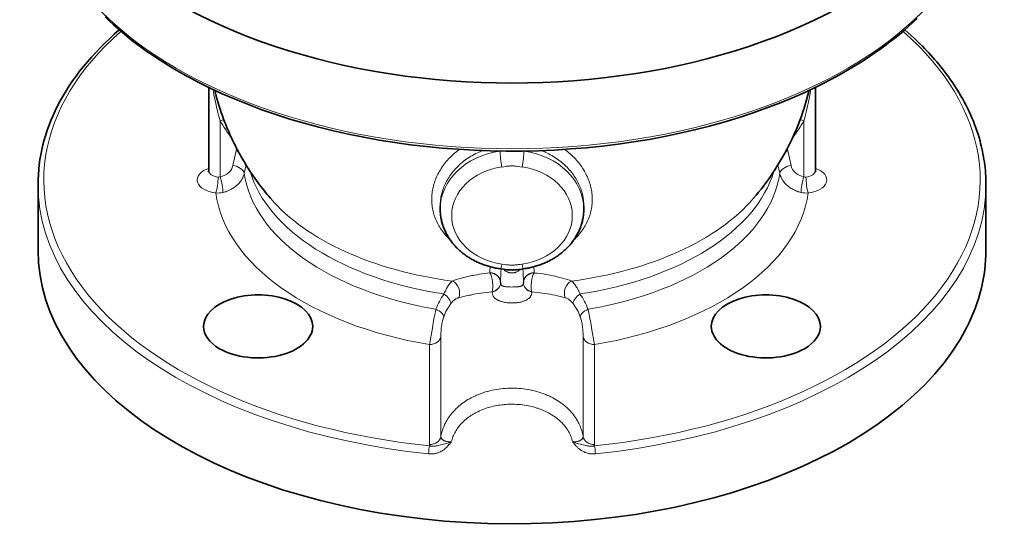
# Model space of a CAD drawing. Header units: inches. Extents: x 2881 to 3623, y 240 to 857.
# Tile 6 of 7: x 3452 to 3623, y 679 to 770. Entities that reach past the tile are written whole.
import ezdxf

# ---------------------------------------------------------------- set-up
doc = ezdxf.new("R2010")
doc.units = ezdxf.units.IN
doc.header["$MEASUREMENT"] = 0

msp = doc.modelspace()

# ---------------------------------------------------------------- linework, layer by layer
at = {"color": 7, "lineweight": 35, "ltscale": 0.362123}
for p, q in [((3484.79, 743.67), (3484.79, 758.15)), ((3590.4, 743.67), (3590.4, 758.15))]:
    msp.add_line(p, q, dxfattribs=at)
at = {"color": 7, "lineweight": 13, "ltscale": 0.243726}
for p, q in [((3486.79, 742.58), (3486.79, 752.33)), ((3588.4, 742.58), (3588.4, 752.33))]:
    msp.add_line(p, q, dxfattribs=at)
at = {"color": 7, "lineweight": 13, "ltscale": 0.065276}
for p, q in [((3489.02, 744.53), (3489.57, 747.09)), ((3585.62, 747.09), (3586.17, 744.53))]:
    msp.add_line(p, q, dxfattribs=at)
at = {"color": 7, "lineweight": 13, "ltscale": 0.001343}
msp.add_line((3535.52, 747.05), (3535.47, 747.07), dxfattribs=at)
at = {"color": 7, "lineweight": 13, "ltscale": 0.001331}
msp.add_line((3539.72, 747.07), (3539.67, 747.05), dxfattribs=at)
at = {"color": 7, "lineweight": 13, "ltscale": 0.037412}
msp.add_line((3490.98, 743.19), (3491.3, 744.65), dxfattribs=at)
at = {"color": 7, "lineweight": 13, "ltscale": 0.037435}
msp.add_line((3583.89, 744.65), (3584.21, 743.19), dxfattribs=at)
at = {"color": 7, "lineweight": 35, "ltscale": 0.285774}
msp.add_line((3455.09, 729.78), (3455.09, 741.21), dxfattribs=at)
at = {"color": 7, "lineweight": 35, "ltscale": 0.285773}
msp.add_line((3620.09, 729.79), (3620.09, 741.22), dxfattribs=at)
at = {"color": 7, "lineweight": 35, "ltscale": 0.013652}
for p, q in [((3525.09, 737.53), (3525.09, 736.98)), ((3550.09, 737.53), (3550.09, 736.98))]:
    msp.add_line(p, q, dxfattribs=at)
at = {"color": 7, "lineweight": 13, "ltscale": 0.001208}
for p, q in [((3533.73, 725.85), (3533.73, 725.9)), ((3541.45, 725.85), (3541.45, 725.9))]:
    msp.add_line(p, q, dxfattribs=at)
at = {"color": 7, "lineweight": 35, "ltscale": 0.001913}
for p, q in [((3535.59, 724.08), (3535.59, 724.16)), ((3539.59, 724.08), (3539.59, 724.16))]:
    msp.add_line(p, q, dxfattribs=at)
at = {"color": 7, "lineweight": 13, "ltscale": 0.000643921}
for p, q in [((3534.14, 722.54), (3534.14, 722.51)), ((3541.04, 722.54), (3541.04, 722.51))]:
    msp.add_line(p, q, dxfattribs=at)
at = {"color": 7, "lineweight": 13, "ltscale": 0.435391}
for p, q in [((3525.21, 697.35), (3525.21, 714.77)), ((3549.97, 697.35), (3549.97, 714.77)), ((3523.23, 695.95), (3523.23, 713.36)), ((3551.95, 695.95), (3551.95, 713.36))]:
    msp.add_line(p, q, dxfattribs=at)
at = {"color": 7, "lineweight": 35}
for points in [[(3608.12, 770.13), (3607.38, 769.43), (3606.62, 768.74), (3605.84, 768.06), (3605.04, 767.38), (3604.22, 766.72), (3603.38, 766.06), (3602.52, 765.41), (3601.64, 764.77), (3600.75, 764.14), (3599.83, 763.52), (3598.9, 762.91), (3597.95, 762.3), (3596.99, 761.71), (3596, 761.13), (3595, 760.56), (3593.98, 759.99), (3592.95, 759.44), (3591.9, 758.9), (3590.84, 758.37), (3588.67, 757.33), (3586.43, 756.35), (3584.14, 755.4), (3581.8, 754.51), (3579.41, 753.66), (3576.97, 752.86), (3574.48, 752.1), (3571.95, 751.4), (3569.38, 750.75), (3566.78, 750.15), (3564.14, 749.6), (3561.47, 749.1), (3558.77, 748.66), (3556.05, 748.26), (3553.31, 747.93), (3550.55, 747.64), (3547.77, 747.42), (3544.99, 747.24), (3542.19, 747.12), (3539.39, 747.06), (3536.59, 747.05), (3533.79, 747.1), (3530.99, 747.2), (3528.2, 747.36), (3525.42, 747.57), (3522.66, 747.84), (3519.91, 748.16), (3517.18, 748.54), (3514.48, 748.97), (3511.8, 749.45), (3509.16, 749.99), (3506.54, 750.57), (3503.96, 751.21), (3501.42, 751.9), (3498.92, 752.64), (3496.47, 753.43), (3494.06, 754.26), (3491.7, 755.14), (3489.4, 756.07), (3487.15, 757.05), (3484.96, 758.07), (3482.83, 759.13), (3481.79, 759.68), (3480.76, 760.24), (3479.75, 760.8), (3478.75, 761.38), (3477.78, 761.97), (3476.82, 762.57), (3475.88, 763.17), (3474.95, 763.79), (3474.05, 764.41), (3473.16, 765.05), (3472.29, 765.69), (3471.44, 766.34), (3470.61, 767), (3469.8, 767.68), (3469.01, 768.35), (3468.23, 769.04), (3467.48, 769.73), (3466.75, 770.43)], [(3605.96, 768.16), (3606.51, 767.68), (3607.05, 767.2), (3607.58, 766.7), (3608.07, 766.24), (3608.55, 765.77), (3609.03, 765.3), (3609.41, 764.92), (3609.78, 764.53), (3610.14, 764.14), (3610.5, 763.75), (3610.85, 763.36), (3611.2, 762.97), (3611.54, 762.57), (3611.87, 762.18), (3612.2, 761.77), (3612.54, 761.35), (3612.87, 760.93), (3613.19, 760.5), (3613.58, 759.98), (3613.95, 759.45), (3614.32, 758.92), (3614.68, 758.38), (3615.03, 757.83), (3615.37, 757.28), (3615.69, 756.74), (3616.01, 756.19), (3616.31, 755.63), (3616.61, 755.08), (3616.89, 754.52), (3617.16, 753.96), (3617.41, 753.4), (3617.66, 752.83), (3617.9, 752.26), (3618.12, 751.7), (3618.33, 751.13), (3618.53, 750.56), (3618.72, 749.99), (3618.89, 749.41), (3619.06, 748.83), (3619.17, 748.39), (3619.28, 747.95), (3619.39, 747.51), (3619.48, 747.06), (3619.58, 746.58), (3619.67, 746.08), (3619.75, 745.59), (3619.82, 745.11), (3619.89, 744.62), (3619.94, 744.14), (3619.99, 743.65), (3620.03, 743.16), (3620.05, 742.68), (3620.08, 742.19), (3620.09, 741.7), (3620.09, 741.22)], [(3495.53, 738.85), (3495.25, 739.18), (3494.97, 739.51), (3494.7, 739.84), (3494.43, 740.18), (3494.17, 740.51), (3493.91, 740.85), (3493.66, 741.18), (3493.4, 741.53), (3493.11, 741.93), (3492.82, 742.33), (3492.55, 742.73), (3492.27, 743.13), (3492.09, 743.4), (3491.92, 743.67), (3491.74, 743.95), (3491.57, 744.22), (3491.39, 744.49), (3491.23, 744.77), (3491.06, 745.04), (3490.89, 745.32), (3490.73, 745.59), (3490.57, 745.87), (3490.41, 746.15), (3490.26, 746.42), (3490.1, 746.7), (3489.95, 746.98), (3489.81, 747.25), (3489.66, 747.53), (3489.44, 747.96), (3489.23, 748.39), (3489.02, 748.82), (3488.81, 749.26), (3488.64, 749.61), (3488.48, 749.97), (3488.33, 750.32), (3488.18, 750.67), (3488.03, 751.01), (3487.89, 751.36), (3487.75, 751.7), (3487.62, 752.05), (3487.4, 752.61), (3487.19, 753.19), (3486.99, 753.76), (3486.8, 754.33), (3486.62, 754.9), (3486.44, 755.48), (3486.27, 756.06), (3486.12, 756.62), (3485.98, 757.13), (3485.86, 757.64)], [(3525.09, 736.98), (3525.09, 736.79), (3525.1, 736.6), (3525.11, 736.4), (3525.13, 736.21), (3525.14, 736.02), (3525.17, 735.83), (3525.19, 735.63), (3525.23, 735.44), (3525.26, 735.25), (3525.3, 735.06), (3525.34, 734.87), (3525.39, 734.68), (3525.44, 734.5), (3525.5, 734.31), (3525.55, 734.13), (3525.62, 733.94), (3525.68, 733.76), (3525.76, 733.58), (3525.83, 733.4), (3525.91, 733.22), (3525.99, 733.04), (3526.08, 732.86), (3526.16, 732.69), (3526.26, 732.52), (3526.35, 732.34), (3526.45, 732.18), (3526.56, 732.01), (3526.66, 731.84), (3526.77, 731.68), (3526.89, 731.52), (3527, 731.35), (3527.12, 731.2), (3527.24, 731.04), (3527.37, 730.89), (3527.5, 730.73), (3527.63, 730.58), (3527.76, 730.44), (3527.9, 730.29), (3528.04, 730.15), (3528.19, 730.01), (3528.33, 729.87), (3528.48, 729.73), (3528.63, 729.6), (3528.79, 729.47), (3528.94, 729.34), (3529.1, 729.21), (3529.26, 729.09), (3529.43, 728.97), (3529.56, 728.87), (3529.69, 728.78), (3529.83, 728.69), (3529.97, 728.6), (3530.11, 728.51), (3530.25, 728.42), (3530.39, 728.33), (3530.53, 728.25), (3530.67, 728.17), (3530.81, 728.09), (3530.99, 728), (3531.18, 727.9), (3531.36, 727.81), (3531.55, 727.72), (3531.74, 727.63), (3531.93, 727.55), (3532.12, 727.47), (3532.32, 727.39), (3532.51, 727.32), (3532.71, 727.25), (3532.91, 727.18), (3533.11, 727.11), (3533.31, 727.05), (3533.51, 726.99), (3533.71, 726.93), (3533.92, 726.88), (3534.12, 726.82), (3534.33, 726.78), (3534.53, 726.73), (3534.74, 726.69), (3534.95, 726.65), (3535.16, 726.61), (3535.37, 726.58), (3535.58, 726.55)], [(3550.09, 736.98), (3550.09, 736.79), (3550.08, 736.6), (3550.07, 736.4), (3550.06, 736.21), (3550.04, 736.02), (3550.02, 735.83), (3549.99, 735.63), (3549.96, 735.44), (3549.92, 735.25), (3549.89, 735.06), (3549.84, 734.87), (3549.8, 734.68), (3549.74, 734.5), (3549.69, 734.31), (3549.63, 734.13), (3549.57, 733.94), (3549.5, 733.76), (3549.43, 733.58), (3549.36, 733.4), (3549.28, 733.22), (3549.2, 733.04), (3549.11, 732.86), (3549.02, 732.69), (3548.93, 732.52), (3548.83, 732.34), (3548.73, 732.18), (3548.63, 732.01), (3548.52, 731.84), (3548.41, 731.68), (3548.3, 731.52), (3548.18, 731.35), (3548.06, 731.2), (3547.94, 731.04), (3547.82, 730.89), (3547.69, 730.73), (3547.55, 730.58), (3547.42, 730.44), (3547.28, 730.29), (3547.14, 730.15), (3547, 730.01), (3546.85, 729.87), (3546.7, 729.73), (3546.55, 729.6), (3546.4, 729.47), (3546.24, 729.34), (3546.08, 729.21), (3545.92, 729.09), (3545.76, 728.97), (3545.63, 728.87), (3545.49, 728.78), (3545.35, 728.69), (3545.22, 728.6), (3545.08, 728.51), (3544.94, 728.42), (3544.8, 728.33), (3544.65, 728.25), (3544.51, 728.17), (3544.37, 728.09), (3544.19, 728), (3544.01, 727.9), (3543.82, 727.81), (3543.63, 727.72), (3543.44, 727.63), (3543.25, 727.55), (3543.06, 727.47), (3542.87, 727.39), (3542.67, 727.32), (3542.47, 727.25), (3542.28, 727.18), (3542.08, 727.11), (3541.88, 727.05), (3541.67, 726.99), (3541.47, 726.93), (3541.27, 726.88), (3541.06, 726.82), (3540.86, 726.78), (3540.65, 726.73), (3540.44, 726.69), (3540.24, 726.65), (3540.03, 726.61), (3539.82, 726.58), (3539.61, 726.55)], [(3539.61, 726.55), (3539.28, 726.5), (3538.95, 726.45), (3538.73, 726.42), (3538.5, 726.4), (3538.27, 726.37), (3538.1, 726.36), (3537.93, 726.35), (3537.76, 726.35), (3537.59, 726.34), (3537.42, 726.35), (3537.25, 726.35), (3537.08, 726.36), (3536.91, 726.37), (3536.68, 726.4), (3536.46, 726.42), (3536.13, 726.47), (3535.69, 726.53), (3535.58, 726.55)]]:
    msp.add_lwpolyline(points, dxfattribs=at)
at = {"color": 7, "lineweight": 13}
for points in [[(3486.79, 752.33), (3486.68, 752.72), (3486.57, 753.12), (3486.46, 753.51), (3486.39, 753.81), (3486.31, 754.11), (3486.24, 754.42), (3486.17, 754.72), (3486.1, 755.03), (3486.03, 755.33), (3485.9, 755.95), (3485.77, 756.58), (3485.65, 757.21), (3485.55, 757.78)], [(3589.63, 757.78), (3589.52, 757.14), (3589.4, 756.49), (3589.33, 756.17), (3589.27, 755.86), (3589.16, 755.35), (3589.05, 754.85), (3588.93, 754.35), (3588.81, 753.86), (3588.68, 753.37), (3588.54, 752.85), (3588.4, 752.33)], [(3528.43, 747.35), (3528.17, 747.15), (3527.92, 746.95), (3527.67, 746.75), (3527.44, 746.55), (3527.21, 746.34), (3526.98, 746.12), (3526.76, 745.9), (3526.55, 745.68), (3526.35, 745.46), (3526.15, 745.23), (3525.96, 745), (3525.78, 744.76), (3525.61, 744.53), (3525.44, 744.29), (3525.28, 744.05), (3525.13, 743.8), (3524.98, 743.56), (3524.84, 743.31), (3524.71, 743.06), (3524.59, 742.81), (3524.47, 742.56), (3524.36, 742.3), (3524.26, 742.05), (3524.16, 741.79), (3524.08, 741.53), (3524, 741.27), (3523.93, 741.01), (3523.86, 740.75), (3523.81, 740.49), (3523.76, 740.22), (3523.71, 739.96), (3523.68, 739.7), (3523.65, 739.43), (3523.63, 739.17), (3523.62, 738.91), (3523.62, 738.64)], [(3551.57, 738.64), (3551.56, 738.91), (3551.55, 739.17), (3551.53, 739.44), (3551.5, 739.7), (3551.47, 739.97), (3551.43, 740.23), (3551.38, 740.49), (3551.32, 740.76), (3551.26, 741.02), (3551.18, 741.28), (3551.1, 741.54), (3551.02, 741.8), (3550.92, 742.06), (3550.82, 742.32), (3550.71, 742.57), (3550.59, 742.83), (3550.47, 743.08), (3550.33, 743.33), (3550.19, 743.58), (3550.05, 743.83), (3549.89, 744.07), (3549.73, 744.31), (3549.56, 744.55), (3549.39, 744.78), (3549.21, 745.01), (3549.02, 745.24), (3548.82, 745.47), (3548.62, 745.69), (3548.41, 745.91), (3548.2, 746.13), (3547.97, 746.34), (3547.74, 746.55), (3547.51, 746.76), (3547.26, 746.96), (3547.01, 747.15), (3546.76, 747.35)], [(3532.47, 747.14), (3532.31, 747.08), (3532.16, 747.02), (3532.01, 746.95), (3531.86, 746.89), (3531.56, 746.75), (3531.27, 746.61), (3530.99, 746.46), (3530.71, 746.3), (3530.44, 746.14), (3530.17, 745.98), (3529.91, 745.81), (3529.66, 745.63), (3529.41, 745.45), (3529.17, 745.27), (3528.93, 745.08), (3528.7, 744.88), (3528.48, 744.69), (3528.27, 744.48), (3528.06, 744.28), (3527.85, 744.07), (3527.66, 743.86), (3527.47, 743.64), (3527.29, 743.43), (3527.12, 743.21), (3526.95, 742.98), (3526.79, 742.76), (3526.63, 742.52), (3526.48, 742.29), (3526.34, 742.05), (3526.21, 741.8), (3526.08, 741.56), (3525.96, 741.32), (3525.85, 741.07), (3525.75, 740.82), (3525.65, 740.57), (3525.56, 740.32), (3525.48, 740.07), (3525.41, 739.82), (3525.34, 739.57), (3525.28, 739.31), (3525.23, 739.06), (3525.19, 738.8), (3525.15, 738.55), (3525.13, 738.29), (3525.11, 738.04), (3525.1, 737.78), (3525.09, 737.53)], [(3550.09, 737.53), (3550.09, 737.78), (3550.08, 738.03), (3550.06, 738.28), (3550.03, 738.53), (3550, 738.78), (3549.96, 739.04), (3549.91, 739.29), (3549.85, 739.54), (3549.79, 739.79), (3549.72, 740.03), (3549.64, 740.28), (3549.55, 740.53), (3549.46, 740.77), (3549.36, 741.02), (3549.25, 741.26), (3549.13, 741.5), (3549.01, 741.74), (3548.88, 741.98), (3548.74, 742.22), (3548.6, 742.45), (3548.44, 742.68), (3548.28, 742.91), (3548.12, 743.14), (3547.94, 743.36), (3547.76, 743.59), (3547.57, 743.81), (3547.38, 744.02), (3547.18, 744.23), (3546.97, 744.43), (3546.76, 744.64), (3546.54, 744.83), (3546.31, 745.03), (3546.07, 745.22), (3545.83, 745.41), (3545.59, 745.59), (3545.33, 745.77), (3545.07, 745.94), (3544.8, 746.11), (3544.53, 746.27), (3544.25, 746.43), (3544.01, 746.56), (3543.76, 746.68), (3543.5, 746.81), (3543.24, 746.92), (3542.98, 747.03), (3542.72, 747.14)], [(3539.34, 744.28), (3538.95, 744.34), (3538.6, 744.39), (3538.33, 744.42), (3538.19, 744.44), (3538.06, 744.45), (3537.94, 744.46), (3537.83, 744.46), (3537.69, 744.47), (3537.54, 744.47), (3537.4, 744.46), (3537.29, 744.46), (3537.18, 744.45), (3537.04, 744.44), (3536.91, 744.43), (3536.65, 744.4), (3536.43, 744.37), (3536.15, 744.33), (3535.85, 744.28)], [(3490.98, 743.19), (3490.95, 743.06), (3490.91, 742.92), (3490.87, 742.79), (3490.82, 742.66), (3490.77, 742.53), (3490.72, 742.42), (3490.67, 742.32), (3490.61, 742.21), (3490.57, 742.14), (3490.53, 742.06), (3490.43, 741.91), (3490.33, 741.77), (3490.22, 741.62), (3490.1, 741.48), (3489.98, 741.35), (3489.85, 741.22), (3489.72, 741.1), (3489.58, 740.98), (3489.44, 740.86), (3489.29, 740.76), (3489.14, 740.65), (3488.99, 740.55), (3488.83, 740.46), (3488.66, 740.37), (3488.5, 740.29), (3488.37, 740.23), (3488.24, 740.17), (3488.11, 740.12), (3488.01, 740.08), (3487.91, 740.05), (3487.7, 739.98), (3487.49, 739.92), (3487.28, 739.87), (3487.28, 739.87)], [(3587.91, 739.87), (3587.7, 739.92), (3587.49, 739.98), (3587.39, 740.01), (3587.28, 740.05), (3587.13, 740.1), (3586.98, 740.16), (3586.83, 740.22), (3586.69, 740.29), (3586.52, 740.37), (3586.36, 740.46), (3586.2, 740.56), (3586.04, 740.65), (3585.89, 740.76), (3585.74, 740.87), (3585.6, 740.98), (3585.46, 741.1), (3585.33, 741.23), (3585.2, 741.36), (3585.08, 741.49), (3584.96, 741.63), (3584.85, 741.77), (3584.75, 741.92), (3584.66, 742.07), (3584.61, 742.14), (3584.57, 742.22), (3584.52, 742.32), (3584.46, 742.43), (3584.42, 742.53), (3584.36, 742.66), (3584.32, 742.79), (3584.27, 742.92), (3584.24, 743.06), (3584.21, 743.19)], [(3523.62, 738.64), (3523.62, 738.38), (3523.64, 738.11), (3523.65, 737.85), (3523.68, 737.59), (3523.72, 737.32), (3523.76, 737.06), (3523.81, 736.8), (3523.87, 736.54), (3523.93, 736.28), (3524.01, 736.03), (3524.09, 735.77), (3524.18, 735.52), (3524.27, 735.27), (3524.38, 735.02), (3524.49, 734.77), (3524.61, 734.52), (3524.74, 734.28), (3524.87, 734.03), (3525.01, 733.79), (3525.16, 733.56), (3525.32, 733.32), (3525.49, 733.09), (3525.66, 732.86), (3525.84, 732.64), (3526.03, 732.42), (3526.22, 732.2), (3526.42, 731.98), (3526.63, 731.77), (3526.85, 731.56)], [(3551.57, 738.64), (3551.56, 738.38), (3551.55, 738.11), (3551.53, 737.85), (3551.5, 737.59), (3551.47, 737.33), (3551.43, 737.06), (3551.38, 736.8), (3551.32, 736.54), (3551.25, 736.29), (3551.18, 736.03), (3551.1, 735.77), (3551.01, 735.52), (3550.91, 735.27), (3550.81, 735.02), (3550.7, 734.77), (3550.58, 734.52), (3550.45, 734.28), (3550.32, 734.04), (3550.17, 733.8), (3550.02, 733.56), (3549.87, 733.33), (3549.7, 733.1), (3549.53, 732.87), (3549.35, 732.64), (3549.16, 732.42), (3548.97, 732.2), (3548.77, 731.99), (3548.56, 731.78), (3548.34, 731.57)], [(3535.85, 727.37), (3536.23, 727.32), (3536.58, 727.27), (3536.86, 727.23), (3536.99, 727.22), (3537.13, 727.21), (3537.24, 727.2), (3537.35, 727.19), (3537.5, 727.19), (3537.64, 727.19), (3537.79, 727.19), (3537.9, 727.2), (3538.01, 727.2), (3538.14, 727.22), (3538.28, 727.23), (3538.53, 727.26), (3538.75, 727.29), (3539.03, 727.33), (3539.34, 727.37)], [(3533.73, 725.85), (3533.27, 725.79), (3532.82, 725.74), (3532.37, 725.67), (3531.94, 725.6), (3531.51, 725.53), (3531.09, 725.46), (3530.84, 725.41), (3530.6, 725.36), (3530.36, 725.31), (3530.12, 725.26), (3529.67, 725.15), (3529.22, 725.04), (3529, 724.98), (3528.78, 724.92), (3528.36, 724.8), (3527.96, 724.67), (3527.57, 724.55), (3527.21, 724.42)], [(3536.1, 726.47), (3536.2, 726.38), (3536.3, 726.3), (3536.35, 726.26), (3536.41, 726.22), (3536.5, 726.15), (3536.6, 726.1), (3536.7, 726.04), (3536.81, 726), (3536.91, 725.96), (3536.97, 725.93), (3537.04, 725.91), (3537.1, 725.9), (3537.16, 725.88), (3537.25, 725.87), (3537.33, 725.85), (3537.42, 725.84), (3537.52, 725.84), (3537.63, 725.83), (3537.73, 725.84), (3537.83, 725.85), (3537.94, 725.86), (3538.02, 725.88), (3538.11, 725.9), (3538.19, 725.93), (3538.25, 725.95), (3538.31, 725.97), (3538.43, 726.02), (3538.54, 726.07), (3538.65, 726.13), (3538.75, 726.2), (3538.85, 726.27), (3538.93, 726.34), (3539.01, 726.4), (3539.08, 726.47)], [(3547.98, 724.42), (3547.61, 724.55), (3547.22, 724.68), (3546.81, 724.8), (3546.38, 724.93), (3546.16, 724.99), (3545.93, 725.05), (3545.7, 725.1), (3545.46, 725.16), (3545.1, 725.25), (3544.73, 725.33), (3544.35, 725.41), (3543.95, 725.48), (3543.48, 725.57), (3542.99, 725.65), (3542.48, 725.72), (3541.97, 725.79), (3541.71, 725.82), (3541.45, 725.85)], [(3525.75, 722.16), (3525.87, 722.44), (3526, 722.7), (3526.06, 722.83), (3526.13, 722.96), (3526.21, 723.12), (3526.3, 723.27), (3526.39, 723.42), (3526.5, 723.6), (3526.62, 723.76), (3526.73, 723.92), (3526.79, 723.99), (3526.85, 724.06), (3526.92, 724.15), (3527, 724.23), (3527.08, 724.31), (3527.14, 724.37), (3527.21, 724.42)], [(3539.59, 724.08), (3539.59, 724.02), (3539.58, 723.96), (3539.56, 723.9), (3539.54, 723.85), (3539.52, 723.8), (3539.48, 723.75), (3539.45, 723.72), (3539.42, 723.68), (3539.38, 723.65), (3539.35, 723.63), (3539.31, 723.61), (3539.24, 723.57), (3539.17, 723.55), (3539.1, 723.52), (3539.03, 723.5), (3538.97, 723.49), (3538.91, 723.47), (3538.81, 723.46), (3538.71, 723.44), (3538.61, 723.43), (3538.51, 723.42), (3538.39, 723.41), (3538.26, 723.4), (3538, 723.39), (3537.74, 723.39), (3537.47, 723.38), (3537.21, 723.39), (3536.95, 723.4), (3536.82, 723.41), (3536.69, 723.42), (3536.6, 723.43), (3536.51, 723.44), (3536.4, 723.45), (3536.31, 723.47), (3536.19, 723.49), (3536.13, 723.51), (3536.07, 723.53), (3536.02, 723.54), (3535.97, 723.56), (3535.9, 723.6), (3535.84, 723.63), (3535.79, 723.67), (3535.74, 723.71), (3535.71, 723.74), (3535.69, 723.76), (3535.68, 723.79), (3535.66, 723.81), (3535.64, 723.86), (3535.62, 723.91), (3535.6, 723.97), (3535.6, 724.02), (3535.59, 724.08)], [(3547.98, 724.42), (3548.05, 724.36), (3548.13, 724.29), (3548.2, 724.22), (3548.26, 724.15), (3548.31, 724.09), (3548.42, 723.96), (3548.53, 723.81), (3548.64, 723.65), (3548.73, 723.52), (3548.82, 723.38), (3548.91, 723.23), (3548.97, 723.12), (3549.03, 723), (3549.16, 722.76), (3549.28, 722.51), (3549.36, 722.34), (3549.43, 722.16)], [(3534.14, 722.54), (3533.63, 722.49), (3533.12, 722.43), (3532.63, 722.37), (3532.15, 722.3), (3531.69, 722.23), (3531.31, 722.17), (3530.95, 722.11), (3530.59, 722.04), (3530.34, 721.99), (3530.1, 721.94), (3529.85, 721.89), (3529.6, 721.83), (3529.15, 721.72), (3528.72, 721.62), (3528.31, 721.51)], [(3541.04, 722.51), (3541.04, 722.41), (3541.03, 722.31), (3541.01, 722.22), (3540.99, 722.12), (3540.96, 722.03), (3540.92, 721.94), (3540.88, 721.85), (3540.84, 721.78), (3540.79, 721.7), (3540.74, 721.63), (3540.68, 721.57), (3540.64, 721.52), (3540.6, 721.48), (3540.56, 721.44), (3540.51, 721.39), (3540.41, 721.32), (3540.31, 721.24), (3540.2, 721.17), (3540.09, 721.11), (3539.97, 721.05), (3539.84, 720.99), (3539.76, 720.95), (3539.67, 720.92), (3539.59, 720.89), (3539.5, 720.86), (3539.32, 720.81), (3539.16, 720.77), (3539, 720.73), (3538.83, 720.7), (3538.65, 720.67), (3538.54, 720.66), (3538.42, 720.64), (3538.3, 720.63), (3538.18, 720.62), (3537.95, 720.6), (3537.7, 720.6), (3537.46, 720.6), (3537.22, 720.61), (3536.98, 720.62), (3536.86, 720.63), (3536.74, 720.64), (3536.54, 720.67), (3536.34, 720.7), (3536.15, 720.74), (3535.96, 720.78), (3535.78, 720.83), (3535.69, 720.86), (3535.6, 720.89), (3535.52, 720.92), (3535.43, 720.95), (3535.36, 720.98), (3535.28, 721.02), (3535.21, 721.05), (3535.14, 721.09), (3535.03, 721.14), (3534.93, 721.2), (3534.84, 721.26), (3534.75, 721.33), (3534.66, 721.41), (3534.57, 721.49), (3534.53, 721.53), (3534.49, 721.57), (3534.44, 721.64), (3534.39, 721.71), (3534.34, 721.78), (3534.3, 721.85), (3534.26, 721.94), (3534.23, 722.03), (3534.2, 722.12), (3534.17, 722.22), (3534.16, 722.31), (3534.15, 722.41), (3534.14, 722.51)], [(3546.87, 721.51), (3546.45, 721.62), (3545.99, 721.74), (3545.75, 721.79), (3545.51, 721.85), (3545.1, 721.94), (3544.67, 722.02), (3544.22, 722.11), (3543.75, 722.19), (3543.27, 722.27), (3542.85, 722.33), (3542.41, 722.39), (3541.96, 722.44), (3541.51, 722.49), (3541.04, 722.54)], [(3526.95, 720.49), (3527.05, 720.62), (3527.15, 720.74), (3527.26, 720.86), (3527.37, 720.96), (3527.48, 721.06), (3527.59, 721.15), (3527.71, 721.23), (3527.83, 721.3), (3527.94, 721.36), (3528.06, 721.42), (3528.18, 721.46), (3528.25, 721.49), (3528.31, 721.51)], [(3546.87, 721.51), (3546.99, 721.47), (3547.1, 721.43), (3547.22, 721.37), (3547.33, 721.31), (3547.45, 721.24), (3547.56, 721.17), (3547.68, 721.08), (3547.79, 720.98), (3547.9, 720.88), (3548, 720.77), (3548.11, 720.65), (3548.17, 720.57), (3548.24, 720.49)], [(3523.23, 713.36), (3523.28, 713.63), (3523.33, 713.92), (3523.41, 714.34), (3523.56, 715.26), (3523.73, 716.24), (3523.81, 716.75), (3523.94, 717.45), (3524, 717.8), (3524.07, 718.15), (3524.16, 718.61), (3524.26, 719.07), (3524.36, 719.51)], [(3525.21, 714.77), (3525.22, 715.04), (3525.23, 715.34), (3525.24, 715.67), (3525.26, 715.84), (3525.27, 716.01), (3525.29, 716.25), (3525.32, 716.5), (3525.36, 716.74), (3525.4, 717), (3525.44, 717.25), (3525.47, 717.38), (3525.5, 717.5), (3525.54, 717.68), (3525.59, 717.86), (3525.65, 718.03), (3525.7, 718.19)], [(3549.48, 718.19), (3549.54, 718.03), (3549.59, 717.86), (3549.64, 717.69), (3549.69, 717.51), (3549.71, 717.38), (3549.74, 717.26), (3549.79, 717.01), (3549.83, 716.76), (3549.86, 716.51), (3549.89, 716.27), (3549.91, 716.02), (3549.93, 715.85), (3549.94, 715.67), (3549.96, 715.34), (3549.97, 715.04), (3549.97, 714.77)], [(3550.83, 719.51), (3550.92, 719.08), (3551.02, 718.64), (3551.11, 718.19), (3551.17, 717.84), (3551.24, 717.5), (3551.36, 716.82), (3551.45, 716.3), (3551.62, 715.3), (3551.77, 714.36), (3551.85, 713.94), (3551.9, 713.64), (3551.95, 713.36)], [(3525.21, 697.35), (3525.26, 697.62), (3525.32, 697.89), (3525.39, 698.16), (3525.47, 698.42), (3525.56, 698.68), (3525.65, 698.94), (3525.76, 699.2), (3525.87, 699.45), (3525.99, 699.7), (3526.12, 699.95), (3526.24, 700.16), (3526.37, 700.38), (3526.51, 700.59), (3526.65, 700.79), (3526.8, 700.99), (3526.89, 701.12), (3526.99, 701.24), (3527.19, 701.49), (3527.4, 701.72), (3527.62, 701.96), (3527.84, 702.18), (3528.08, 702.4), (3528.32, 702.62), (3528.57, 702.83), (3528.83, 703.03), (3529.09, 703.22), (3529.37, 703.41), (3529.64, 703.59), (3529.93, 703.77), (3530.22, 703.93), (3530.46, 704.07), (3530.71, 704.2), (3530.96, 704.32), (3531.22, 704.44), (3531.39, 704.52), (3531.57, 704.59), (3531.92, 704.73), (3532.28, 704.86), (3532.64, 704.99), (3533, 705.1), (3533.37, 705.21), (3533.75, 705.3), (3534.13, 705.39), (3534.51, 705.47), (3534.89, 705.54), (3535.28, 705.6), (3535.66, 705.65), (3536.05, 705.69), (3536.44, 705.72), (3536.84, 705.74), (3537.23, 705.76), (3537.62, 705.76), (3538.01, 705.76), (3538.41, 705.74), (3538.8, 705.72), (3539.19, 705.68), (3539.58, 705.64), (3539.97, 705.59), (3540.35, 705.53), (3540.73, 705.46), (3541.11, 705.38), (3541.49, 705.29), (3541.87, 705.19), (3542.24, 705.08), (3542.61, 704.97), (3542.97, 704.84), (3543.33, 704.71), (3543.51, 704.64), (3543.68, 704.56), (3543.92, 704.46), (3544.15, 704.36), (3544.37, 704.25), (3544.68, 704.09), (3544.98, 703.93), (3545.27, 703.76), (3545.56, 703.58), (3545.84, 703.4), (3546.12, 703.2), (3546.39, 703), (3546.65, 702.8), (3546.9, 702.59), (3547.15, 702.37), (3547.39, 702.14), (3547.61, 701.92), (3547.82, 701.69), (3548.03, 701.45), (3548.23, 701.21), (3548.41, 700.96), (3548.5, 700.84), (3548.59, 700.71), (3548.68, 700.58), (3548.76, 700.45), (3548.87, 700.28), (3548.98, 700.1), (3549.08, 699.92), (3549.2, 699.68), (3549.32, 699.43), (3549.43, 699.18), (3549.54, 698.93), (3549.63, 698.67), (3549.72, 698.41), (3549.79, 698.15), (3549.86, 697.89), (3549.92, 697.62), (3549.97, 697.35)], [(3527.03, 696.43), (3527.09, 696.65), (3527.16, 696.88), (3527.23, 697.1), (3527.32, 697.32), (3527.41, 697.54), (3527.51, 697.75), (3527.62, 697.96), (3527.73, 698.17), (3527.85, 698.38), (3527.98, 698.58), (3528.12, 698.78), (3528.23, 698.94), (3528.36, 699.1), (3528.48, 699.25), (3528.61, 699.41), (3528.7, 699.51), (3528.79, 699.61), (3528.98, 699.8), (3529.18, 699.99), (3529.38, 700.18), (3529.59, 700.36), (3529.81, 700.53), (3530.03, 700.7), (3530.23, 700.84), (3530.43, 700.98), (3530.64, 701.11), (3530.85, 701.24), (3531.07, 701.37), (3531.21, 701.45), (3531.35, 701.52), (3531.49, 701.59), (3531.63, 701.66), (3531.92, 701.8), (3532.21, 701.93), (3532.51, 702.05), (3532.81, 702.16), (3533.12, 702.27), (3533.43, 702.37), (3533.75, 702.46), (3534.04, 702.54), (3534.34, 702.61), (3534.64, 702.68), (3534.94, 702.73), (3535.24, 702.79), (3535.55, 702.83), (3535.86, 702.87), (3536.04, 702.89), (3536.22, 702.91), (3536.58, 702.94), (3536.94, 702.96), (3537.3, 702.97), (3537.67, 702.97), (3538.03, 702.97), (3538.38, 702.95), (3538.72, 702.93), (3539.07, 702.9), (3539.42, 702.86), (3539.76, 702.81), (3540.1, 702.76), (3540.44, 702.7), (3540.78, 702.63), (3541.11, 702.55), (3541.44, 702.46), (3541.77, 702.36), (3541.93, 702.31), (3542.09, 702.26), (3542.33, 702.18), (3542.57, 702.09), (3542.8, 702), (3543.04, 701.9), (3543.3, 701.78), (3543.55, 701.66), (3543.81, 701.54), (3544.05, 701.4), (3544.3, 701.26), (3544.54, 701.12), (3544.77, 700.97), (3545.01, 700.81), (3545.24, 700.64), (3545.47, 700.46), (3545.58, 700.37), (3545.69, 700.28), (3545.8, 700.18), (3545.9, 700.09), (3546.07, 699.93), (3546.24, 699.76), (3546.4, 699.6), (3546.56, 699.42), (3546.71, 699.25), (3546.85, 699.07), (3547, 698.87), (3547.15, 698.66), (3547.29, 698.45), (3547.41, 698.24), (3547.54, 698.03), (3547.65, 697.81), (3547.75, 697.58), (3547.85, 697.36), (3547.94, 697.13), (3548.02, 696.9), (3548.09, 696.66), (3548.13, 696.54), (3548.16, 696.43)], [(3523.08, 694.33), (3523.22, 694.32), (3523.37, 694.31), (3523.51, 694.31), (3523.65, 694.31), (3523.8, 694.32), (3523.91, 694.33), (3524.03, 694.35), (3524.15, 694.37), (3524.23, 694.38), (3524.31, 694.4), (3524.48, 694.44), (3524.61, 694.48), (3524.74, 694.53), (3524.87, 694.57), (3524.99, 694.63), (3525.07, 694.66), (3525.14, 694.7), (3525.29, 694.78), (3525.41, 694.85), (3525.52, 694.92), (3525.62, 694.99), (3525.7, 695.04), (3525.77, 695.1), (3525.91, 695.21), (3526.04, 695.33), (3526.17, 695.44), (3526.28, 695.56), (3526.39, 695.67), (3526.49, 695.79), (3526.62, 695.93), (3526.71, 696.03), (3526.86, 696.22), (3527.03, 696.43)], [(3523.25, 695.71), (3523.33, 695.7), (3523.41, 695.69), (3523.56, 695.67), (3523.71, 695.66), (3523.86, 695.66), (3524.01, 695.67), (3524.1, 695.67), (3524.19, 695.68), (3524.36, 695.7), (3524.51, 695.73), (3524.65, 695.75), (3524.77, 695.78), (3525, 695.83), (3525.23, 695.89), (3525.68, 696.01), (3525.97, 696.08), (3526.12, 696.13), (3526.35, 696.19), (3526.52, 696.24), (3526.69, 696.3), (3526.88, 696.37), (3527.03, 696.43)], [(3525.21, 697.35), (3525.22, 697.28), (3525.23, 697.21), (3525.25, 697.15), (3525.27, 697.08), (3525.31, 697.02), (3525.35, 696.95), (3525.4, 696.9), (3525.44, 696.85), (3525.5, 696.8), (3525.56, 696.75), (3525.6, 696.72), (3525.64, 696.7), (3525.69, 696.67), (3525.74, 696.64), (3525.79, 696.62), (3525.84, 696.59), (3525.9, 696.57), (3525.96, 696.55), (3526.08, 696.51), (3526.2, 696.48), (3526.33, 696.45), (3526.46, 696.44), (3526.6, 696.42), (3526.73, 696.42), (3526.88, 696.42), (3527.03, 696.43)], [(3549.97, 697.35), (3549.97, 697.28), (3549.96, 697.21), (3549.94, 697.15), (3549.91, 697.08), (3549.88, 697.02), (3549.83, 696.95), (3549.79, 696.9), (3549.74, 696.85), (3549.69, 696.8), (3549.63, 696.75), (3549.58, 696.72), (3549.54, 696.7), (3549.49, 696.67), (3549.45, 696.64), (3549.39, 696.62), (3549.34, 696.59), (3549.29, 696.57), (3549.23, 696.55), (3549.11, 696.51), (3548.99, 696.48), (3548.86, 696.45), (3548.72, 696.44), (3548.59, 696.42), (3548.45, 696.42), (3548.3, 696.42), (3548.16, 696.43)], [(3552.11, 694.33), (3551.96, 694.32), (3551.82, 694.31), (3551.67, 694.31), (3551.53, 694.31), (3551.39, 694.32), (3551.27, 694.33), (3551.15, 694.35), (3551.04, 694.37), (3550.95, 694.38), (3550.87, 694.4), (3550.71, 694.44), (3550.56, 694.49), (3550.41, 694.54), (3550.27, 694.59), (3550.13, 694.65), (3550.02, 694.71), (3549.91, 694.77), (3549.8, 694.83), (3549.72, 694.88), (3549.65, 694.93), (3549.58, 694.98), (3549.5, 695.03), (3549.43, 695.09), (3549.35, 695.14), (3549.22, 695.25), (3549.13, 695.34), (3549.04, 695.42), (3548.96, 695.5), (3548.88, 695.58), (3548.73, 695.74), (3548.59, 695.9), (3548.5, 696.01), (3548.32, 696.22), (3548.2, 696.38), (3548.16, 696.43)], [(3551.93, 695.71), (3551.86, 695.7), (3551.78, 695.69), (3551.63, 695.67), (3551.47, 695.66), (3551.32, 695.66), (3551.18, 695.67), (3551.09, 695.67), (3551, 695.68), (3550.83, 695.7), (3550.68, 695.73), (3550.54, 695.75), (3550.42, 695.78), (3550.19, 695.83), (3549.96, 695.89), (3549.5, 696.01), (3549.18, 696.09), (3548.99, 696.15), (3548.8, 696.2), (3548.65, 696.25), (3548.49, 696.3), (3548.37, 696.35), (3548.24, 696.39), (3548.16, 696.43)]]:
    msp.add_lwpolyline(points, dxfattribs=at)
at = {"color": 7, "lineweight": 35}
for centre, radius, start, end in [((3545.68, 768.3), 44.93, 333.0355, 346.2802), ((3544.6, 768.86), 46.15, 319.4225, 333.0149), ((3484.25, 743.65), 0.542, 330.7043, 1.8583), ((3590.94, 743.65), 0.542, 178.1417, 209.2957), ((3527.06, 696.34), 0.0933, 106.416, 174.8447)]:
    msp.add_arc(centre, radius, start, end, dxfattribs=at)
at = {"color": 7, "lineweight": 13}
for centre, radius, start, end in [((3487.88, 749.58), 2.96, 98.5065, 111.6118), ((3587.31, 749.58), 2.96, 68.3879, 81.4952), ((3515.13, 768.84), 32.8, 210.2133, 216.6996), ((3560.07, 768.83), 32.78, 323.424, 329.788), ((3487.61, 747.51), 2, 347.7269, 5.0035), ((3587.57, 747.51), 2, 176.7433, 192.2689), ((3489.07, 743.61), 3.51, 75.664, 81.7689), ((3537.59, 784.59), 37.59, 266.8366, 273.1632), ((3586.12, 743.61), 3.51, 98.2311, 104.3362), ((3486.5, 743.28), 0.752, 263.9566, 292.8047), ((3588.69, 743.28), 0.751, 247.1813, 276.0446), ((3486.27, 744.35), 4.6, 267.2259, 282.6453), ((3588.92, 744.35), 4.6, 257.3547, 272.7742), ((3540.04, 725.84), 6.31, 170.3404, 179.5012), ((3535.14, 725.84), 6.31, 0.5017, 9.659), ((3558.3, 724.01), 22.71, 173.627, 179.6183), ((3516.89, 724.01), 22.71, 0.3816, 6.3731), ((3534.7, 715.78), 10.99, 144.5094, 160.1911), ((3540.48, 715.78), 10.99, 19.809, 35.4905), ((3534.35, 714.99), 9.22, 143.3826, 159.6727), ((3540.84, 714.99), 9.22, 20.3272, 36.6174), ((3524.56, 695.95), 1.33, 180.0232, 190.071), ((3550.62, 695.95), 1.33, 349.9289, 359.9767)]:
    msp.add_arc(centre, radius, start, end, dxfattribs=at)
at = {"color": 7, "lineweight": 35}
for centre, major_axis, ratio, start_param, end_param in [((3537.59, 806.54), (82.5, 0), 0.57735, 3.141621, 6.283214), ((3539.11, 740.54), (84.02, -0.99), 0.580458, 2.559833, 2.862593), ((3535.4, 741.15), (80.31, -0.11), 0.592262, 2.850146, 3.142402), ((3537.59, 729.78), (82.5, 0), 0.57735, 3.141621, 5.997787), ((3537.59, 729.78), (82.5, 0), 0.57735, 5.997787, 6.283214), ((3493.4, 716.52), (9.5, 0), 0.57735, 0, 3.141593), ((3581.79, 716.52), (9.5, 0), 0.57735, 0, 3.141593), ((3493.4, 716.52), (9.5, 0), 0.57735, 3.141593, 3.926991), ((3493.4, 716.52), (9.5, 0), 0.57735, 3.926991, 6.283185), ((3581.79, 716.52), (9.5, 0), 0.57735, 3.141593, 5.497787), ((3581.79, 716.52), (9.5, 0), 0.57735, 5.497787, 6.283185)]:
    msp.add_ellipse(centre, major_axis=major_axis, ratio=ratio, start_param=start_param, end_param=end_param, dxfattribs=at)
at = {"color": 7, "lineweight": 13}
for centre, major_axis, ratio, start_param, end_param in [((3537.59, 795.1), (82.5, 0), 0.57735, 3.141621, 6.283214), ((3537.59, 742.03), (81.5, 0), 0.57735, 2.559335, 4.535506), ((3537.59, 742.03), (81.5, 0), 0.57735, 4.889272, 6.865436), ((3537.59, 736.98), (-12.5, 0), 0.816497, 4.879122, 6.283185), ((3535.85, 745.44), (0.27, -1.98), 0.095824, 3.750501, 5.321294), ((3539.34, 745.44), (-0.27, -1.98), 0.095818, 0.961884, 2.532681), ((3537.59, 736.98), (-12.5, 0), 0.816497, 3.141593, 4.545656), ((3486.79, 742.03), (4, 0), 0.57735, 2.094409, 4.526062), ((3486.05, 744.96), (3.01, 0), 0.813858, 4.958355, 6.107909), ((3489.02, 743.38), (1.95, -0.42), 0.568521, 0.203481, 1.69337), ((3537.59, 735.83), (-10.5, 0), 0.816497, 4.879122, 7.687249), ((3537.59, 735.83), (-10.5, 0), 0.816497, 1.737529, 4.545656), ((3586.17, 743.38), (1.95, 0.42), 0.568521, 1.448223, 2.938112), ((3589.13, 744.96), (3.01, 0), 0.813858, 3.316871, 4.466427), ((3588.4, 742.03), (4, 0), 0.57735, 4.898716, 7.330369), ((3486.79, 743.67), (2, 0), 0.57735, 3.141593, 4.526062), ((3486.05, 741.4), (-0.22, -1.99), 0.151256, 0.623734, 2.19453), ((3486.79, 741.43), (0.4, -1.96), 0.140741, 0.620306, 2.171912), ((3537.59, 745.41), (46.77, 0), 0.57735, 3.223751, 4.42553), ((3537.59, 747.96), (46.22, 0), 0.57735, 3.307074, 4.453306), ((3537.59, 747.96), (46.22, 0), 0.57735, 4.971472, 6.116405), ((3537.59, 745.41), (46.77, 0), 0.57735, 4.999249, 6.201027), ((3588.4, 741.43), (-0.4, -1.96), 0.140741, 4.111273, 5.66288), ((3588.4, 743.67), (2, 0), 0.57735, 4.898716, 6.283185), ((3589.14, 741.4), (0.22, -1.99), 0.151256, 4.088655, 5.659451), ((3537.59, 741.22), (82.5, 0), 0.57735, 3.141609, 4.535506), ((3537.59, 741.22), (82.5, 0), 0.57735, 4.889272, 6.283214), ((3537.59, 742.03), (51.7, 0), 0.57735, 3.217703, 4.430878), ((3537.59, 750.83), (46.91, 0), 0.57735, 3.600082, 4.489094), ((3537.59, 750.83), (46.91, 0), 0.57735, 4.935684, 5.824707), ((3537.59, 742.03), (51.7, 0), 0.57735, 4.9939, 6.207075), ((3535.85, 728.53), (0.27, 1.98), 0.095818, 3.14159, 4.103477), ((3539.34, 728.53), (0.27, -1.98), 0.095824, 5.321294, 6.283188), ((3533.59, 724.16), (2, 0), 0.871755, 0, 1.499788), ((3533.59, 724.11), (2, 0), 0.872963, 6.283185, 7.783), ((3533.59, 724.11), (0.22, -1.99), 0.321882, 0.626289, 2.601859), ((3541.59, 724.16), (2, 0), 0.871754, 1.641802, 3.141593), ((3541.59, 724.11), (2, 0), 0.872963, 1.641778, 3.141593), ((3541.59, 724.11), (0.22, 1.99), 0.321883, 0.539734, 2.515304), ((3526.83, 722.6), (0.68, -1.88), 0.797329, 0.695862, 2.484593), ((3533.59, 724.11), (2, 0), 0.816497, 4.991875, 6.283185), ((3533.59, 724.08), (2, 0), 0.816497, 4.991875, 6.283185), ((3541.59, 724.11), (-2, 0), 0.816497, 0, 1.29131), ((3541.59, 724.08), (-2, 0), 0.816497, 6.283185, 7.574498), ((3548.35, 722.6), (-0.68, -1.88), 0.797329, 3.798592, 5.587323), ((3525.25, 721.35), (1.6, -1.19), 0.478195, 0.35198, 1.611902), ((3549.94, 721.35), (1.6, 1.19), 0.478194, 1.529691, 2.789613), ((3523.8, 718.7), (1.87, -0.7), 0.479077, 0.204599, 1.451086), ((3551.38, 718.7), (1.87, 0.7), 0.479078, 1.690506, 2.936993), ((3523.23, 714.99), (-2, 0), 0.816497, 1.570796, 3.00322), ((3551.95, 714.99), (2, 0), 0.816497, 3.279965, 4.71239), ((3523.23, 697.58), (-2, 0), 0.816497, 1.570795, 3.003218), ((3551.95, 697.58), (2, 0), 0.816497, 3.279965, 4.712389), ((3523.25, 694.9), (-0.103, -0.995), 0.143672, 3.764505, 5.335301), ((3551.93, 694.9), (0.103, -0.995), 0.143672, 0.947884, 2.51868)]:
    msp.add_ellipse(centre, major_axis=major_axis, ratio=ratio, start_param=start_param, end_param=end_param, dxfattribs=at)

doc.saveas('drawing.dxf')
